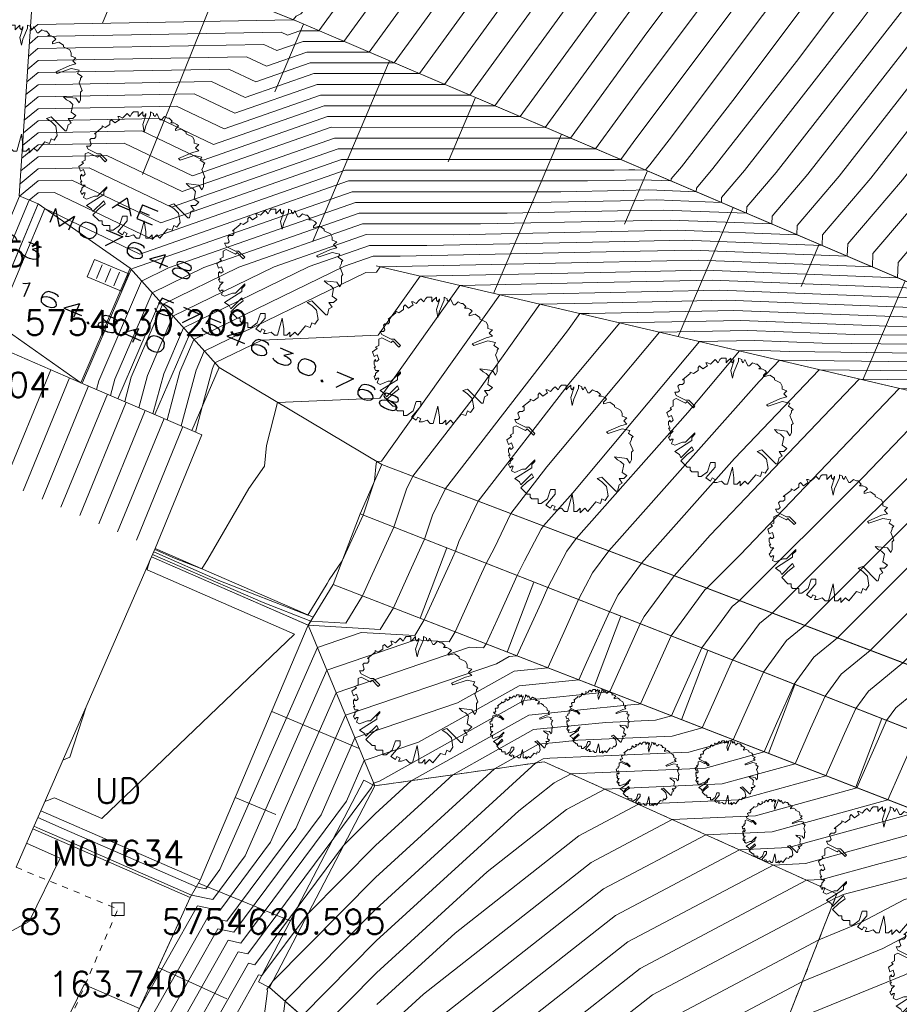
# Model space of a CAD drawing. Header units: metres. Extents: x 3490449 to 3490968, y 5754217 to 5754743.
# Tile 171 of 212: x 3490843 to 3490857, y 5754619 to 5754635. Entities that reach past the tile are written whole.
import ezdxf
from ezdxf.enums import TextEntityAlignment as Align

# ---------------------------------------------------------------- set-up
doc = ezdxf.new("R2010")
doc.units = ezdxf.units.M
doc.header["$LTSCALE"] = 0.25
doc.linetypes.add('Kartierung-07$0$AUSGEZOGEN', pattern=[0])
doc.linetypes.add('Kartierung-07$0$STRICHLINIE', pattern=[19.05, 12.7, -6.35])
for name, color, linetype, lineweight, true_color in [('Kartierung-07$0$$BOESCHUNG', 7, 'Continuous', 18, 0x82563a), ('Kartierung-07$0$$BRUCH', 7, 'Continuous', 18, 0x82563a), ('Kartierung-07$0$$HOEHEN_Haupt', 7, 'Continuous', 18, 0x82563a), ('Kartierung-07$0$$HOEHEN_Mittel', 7, 'Continuous', 18, 0x82563a), ('Kartierung-07$0$$P_INF_FL', 7, 'Kartierung-07$0$AUSGEZOGEN', 18, 0x82563a), ('Kartierung-07$0$$P_INF_H', 7, 'Kartierung-07$0$AUSGEZOGEN', 18, 0x82563a), ('Kartierung-07$0$$P_INF_NR', 7, 'Kartierung-07$0$AUSGEZOGEN', 18, 0x82563a), ('Kartierung-07$0$$P_INF_X', 7, 'Kartierung-07$0$AUSGEZOGEN', 18, 0x82563a), ('Kartierung-07$0$$P_INF_Y', 7, 'Continuous', 18, 0x82563a), ('Kartierung-07$0$$PKT_AE', 7, 'Continuous', 18, 0x82563a), ('Kartierung-07$0$$PKT_RF', 7, 'Continuous', 18, 0x82563a), ('Kartierung-07$0$$PKT_UD', 7, 'Continuous', 18, 0x82563a), ('Kartierung-07$0$B_Bau', 7, 'Continuous', 18, 0x82563a), ('Kartierung-07$0$B_Befestigt', 7, 'Continuous', 18, 0x82563a), ('Kartierung-07$0$B_Boeschung_UK', 7, 'Continuous', 18, 0x82563a), ('Kartierung-07$0$B_Hecke', 7, 'Continuous', 18, 0x82563a), ('Kartierung-07$0$B_Mauer', 7, 'Kartierung-07$0$AUSGEZOGEN', 18, 0x82563a), ('Kartierung-07$0$B_Nutzungsgrenze', 7, 'Kartierung-07$0$STRICHLINIE', 18, 0x82563a), ('Kartierung-07$0$B_Ueberdachung', 7, 'Kartierung-07$0$STRICHLINIE', 18, 0x82563a), ('Kartierung-07$0$B_Zaun', 7, 'Kartierung-07$0$AUSGEZOGEN', 18, 0x82563a), ('Kartierung-07$0$Hilfe_DGM', 7, 'Continuous', 18, 0x82563a), ('Kartierung-07$0$SYM_AE', 7, 'Kartierung-07$0$AUSGEZOGEN', 18, 0x82563a), ('Kartierung-07$0$SYM_RF', 7, 'Kartierung-07$0$AUSGEZOGEN', 18, 0x82563a), ('Kartierung-07$0$SYM_UD', 7, 'Kartierung-07$0$AUSGEZOGEN', 18, 0x82563a)]:
    doc.layers.add(name, color=color, linetype=linetype, lineweight=lineweight, true_color=true_color)
doc.styles.add('Kartierung-07$0$STANDARD', font='romans.shx', dxfattribs={"width": 0.8})

# ---------------------------------------------------------------- blocks, each defined once
blk = doc.blocks.new('Kartierung-07$0$PKT_UD')
at = {"layer": 'Kartierung-07$0$SYM_UD'}
for p, q in [((0.1, 0.1), (-0.1, 0.1)), ((-0.1, 0.1), (-0.1, -0.1)), ((0.1, -0.1), (0.1, 0.1)), ((-0.1, -0.1), (0.1, -0.1))]:
    blk.add_line(p, q, dxfattribs=at)
blk.add_circle((0, 0), 0.0001, dxfattribs=at)
at = {"layer": 'Kartierung-07$0$$P_INF_FL', "style": 'Kartierung-07$0$STANDARD'}
blk.add_attdef('CODE', text='', height=0.8, dxfattribs=at).set_placement((0, 1.7), align=Align.CENTER)
at = {"layer": 'Kartierung-07$0$$P_INF_H', "style": 'Kartierung-07$0$STANDARD'}
blk.add_attdef('H', text='', height=0.8, dxfattribs=at).set_placement((0, -1.4), align=Align.CENTER)
at = {"layer": 'Kartierung-07$0$$P_INF_NR', "style": 'Kartierung-07$0$STANDARD'}
blk.add_attdef('NR', text='', height=0.8, dxfattribs=at).set_placement((0, 0.7), align=Align.CENTER)
at = {"layer": 'Kartierung-07$0$$P_INF_X', "style": 'Kartierung-07$0$STANDARD'}
blk.add_attdef('X', text='', height=0.8, dxfattribs=at).set_placement((-0.9, -0.4), align=Align.RIGHT)
blk.add_attdef('Y', (0.7, -0.4), '', height=0.8, dxfattribs=at)
blk = doc.blocks.new('Kartierung-07$0$PKT_AE')
at = {"layer": 'Kartierung-07$0$SYM_AE'}
for p, q in [((-0.25, 0.25), (-0.25, -0.25)), ((0.25, 0.25), (-0.25, 0.25)), ((-0.125, 0.2), (-0.125, -0.2)), ((0, 0.2), (0, -0.2)), ((0.125, 0.2), (0.125, -0.2)), ((0.25, -0.25), (0.25, 0.25)), ((-0.25, -0.25), (0.25, -0.25))]:
    blk.add_line(p, q, dxfattribs=at)
at = {"layer": 'Kartierung-07$0$$P_INF_FL', "style": 'Kartierung-07$0$STANDARD'}
blk.add_attdef('CODE', text='', height=0.8, dxfattribs=at).set_placement((0, 1.7), align=Align.CENTER)
at = {"layer": 'Kartierung-07$0$$P_INF_H', "style": 'Kartierung-07$0$STANDARD'}
blk.add_attdef('H', text='', height=0.8, dxfattribs=at).set_placement((0, -1.4), align=Align.CENTER)
at = {"layer": 'Kartierung-07$0$$P_INF_NR', "style": 'Kartierung-07$0$STANDARD'}
blk.add_attdef('NR', text='', height=0.8, dxfattribs=at).set_placement((0, 0.7), align=Align.CENTER)
at = {"layer": 'Kartierung-07$0$$P_INF_X', "style": 'Kartierung-07$0$STANDARD'}
blk.add_attdef('X', text='', height=0.8, dxfattribs=at).set_placement((-0.9, -0.4), align=Align.RIGHT)
blk.add_attdef('Y', (0.7, -0.4), '', height=0.8, dxfattribs=at)
blk = doc.blocks.new('Kartierung-07$0$PKT_RF')
at = {"layer": 'Kartierung-07$0$SYM_RF'}
blk.add_circle((0, 0), 0.15, dxfattribs=at)
at = {"layer": 'Kartierung-07$0$$P_INF_FL', "style": 'Kartierung-07$0$STANDARD'}
blk.add_attdef('CODE', text='', height=0.8, dxfattribs=at).set_placement((0, 1.7), align=Align.CENTER)
at = {"layer": 'Kartierung-07$0$$P_INF_H', "style": 'Kartierung-07$0$STANDARD'}
blk.add_attdef('H', text='', height=0.8, dxfattribs=at).set_placement((0, -1.4), align=Align.CENTER)
at = {"layer": 'Kartierung-07$0$$P_INF_NR', "style": 'Kartierung-07$0$STANDARD'}
blk.add_attdef('NR', text='', height=0.8, dxfattribs=at).set_placement((0, 0.7), align=Align.CENTER)
at = {"layer": 'Kartierung-07$0$$P_INF_X', "style": 'Kartierung-07$0$STANDARD'}
blk.add_attdef('X', text='', height=0.8, dxfattribs=at).set_placement((-0.9, -0.4), align=Align.RIGHT)
blk.add_attdef('Y', (0.7, -0.4), '', height=0.8, dxfattribs=at)
blk = doc.blocks.new('Kartierung-07$0$Hecke')
at = {"layer": 'Kartierung-07$0$B_Hecke'}
blk.add_lwpolyline([(-0.4471, -0.197), (-0.4721, -0.1845), (-0.4596, -0.147), (-0.4721, -0.147), (-0.4846, -0.1595), (-0.4971, -0.1345), (-0.4846, -0.122), (-0.4846, -0.1095), (-0.4596, -0.0845), (-0.4846, -0.0845), (-0.4971, -0.0595), (-0.4846, -0.0595), (-0.4971, -0.0345), (-0.4971, -0.0095), (-0.4846, 0.003), (-0.4846, -0.0095), (-0.4721, -0.0095), (-0.4596, 0.003), (-0.4721, 0.0405), (-0.4971, 0.028), (-0.5096, 0.0655), (-0.4721, 0.0905), (-0.4846, 0.103), (-0.4596, 0.1155), (-0.4596, 0.1405), (-0.4596, 0.1655), (-0.4346, 0.178), (-0.3596, 0.1405), (-0.3471, 0.153), (-0.2971, 0.103), (-0.2846, 0.1155), (-0.3346, 0.1655), (-0.3596, 0.1655), (-0.4346, 0.203), (-0.4471, 0.228), (-0.4221, 0.228), (-0.4096, 0.2405), (-0.4221, 0.278), (-0.4096, 0.2905), (-0.3846, 0.2905), (-0.3721, 0.303), (-0.3721, 0.328), (-0.3846, 0.328), (-0.3221, 0.378), (-0.3221, 0.3905), (-0.2971, 0.378), (-0.2596, 0.403), (-0.2596, 0.428), (-0.2471, 0.4405), (-0.2221, 0.4155), (-0.1846, 0.4405), (-0.1971, 0.4655), (-0.1846, 0.4655), (-0.1596, 0.453), (-0.1346, 0.478), (-0.1221, 0.4905), (-0.0971, 0.4655), (-0.0846, 0.4905), (-0.0721, 0.503), (-0.0346, 0.503), (-0.0346, 0.4655), (-0.0221, 0.478), (0.0029, 0.503), (0.0029, 0.478), (0.0154, 0.4655), (0.0279, 0.4905), (0.0279, 0.478), (0.0029, 0.403), (0.0154, 0.3405), (0.0279, 0.3905), (0.0654, 0.478), (0.0654, 0.503), (0.0904, 0.4905), (0.0904, 0.478), (0.1029, 0.4655), (0.1154, 0.4905), (0.1279, 0.4655), (0.1404, 0.4405), (0.1529, 0.4405), (0.1779, 0.4655), (0.2029, 0.453), (0.2154, 0.453), (0.2404, 0.428), (0.2279, 0.4155), (0.2529, 0.4155), (0.2779, 0.403), (0.2904, 0.3905), (0.2654, 0.3655), (0.2654, 0.353), (0.3154, 0.3655), (0.3529, 0.3405), (0.3529, 0.328), (0.4029, 0.303), (0.4154, 0.278), (0.4154, 0.253), (0.4529, 0.2405), (0.4279, 0.2155), (0.4529, 0.1905), (0.4029, 0.178), (0.2904, 0.128), (0.3029, 0.1155), (0.4154, 0.153), (0.4779, 0.1405), (0.4654, 0.1155), (0.5029, 0.0905), (0.4904, 0.078), (0.4904, 0.0655), (0.4779, 0.0405), (0.5029, -0.022), (0.4904, -0.0345), (0.4904, -0.097), (0.4779, -0.122), (0.4529, -0.0845), (0.3529, -0.072), (0.3779, -0.097), (0.4029, -0.1095), (0.4279, -0.1345), (0.4154, -0.197), (0.4529, -0.222), (0.4279, -0.247), (0.3904, -0.247), (0.4154, -0.2845), (0.3904, -0.297), (0.3779, -0.347), (0.3654, -0.347), (0.2529, -0.2345), (0.2154, -0.247), (0.2529, -0.272), (0.2904, -0.3095), (0.3029, -0.3845), (0.2779, -0.422), (0.2529, -0.4095), (0.2404, -0.447), (0.2029, -0.4345), (0.1404, -0.5095), (0.1154, -0.4845), (0.0779, -0.522), (0.0779, -0.4845), (0.0529, -0.5095), (0.0279, -0.5095), (0.0279, -0.4595), (0.0154, -0.372), (-0.0221, -0.5095), (-0.0471, -0.5095), (-0.0721, -0.4845), (-0.1096, -0.497), (-0.1346, -0.497), (-0.1221, -0.472), (-0.1471, -0.4595), (-0.1596, -0.4845), (-0.1971, -0.4595), (-0.1221, -0.372), (-0.1221, -0.3345), (-0.1596, -0.3345), (-0.1846, -0.4095), (-0.2346, -0.447), (-0.2596, -0.447), (-0.2596, -0.4095), (-0.3096, -0.4095), (-0.3221, -0.397), (-0.3221, -0.372), (-0.3471, -0.372), (-0.3971, -0.322), (-0.3471, -0.272), (-0.2971, -0.2345), (-0.3096, -0.2095), (-0.3971, -0.297), (-0.4096, -0.272), (-0.4471, -0.247), (-0.3096, -0.1595), (-0.3096, -0.1345), (-0.2846, -0.1095), (-0.2846, -0.097), (-0.3596, -0.172), (-0.3846, -0.172), (-0.4471, -0.197)], dxfattribs=at)

msp = doc.modelspace()

# ---------------------------------------------------------------- linework, layer by layer
at = {"layer": 'Kartierung-07$0$$BOESCHUNG', "ltscale": 0.02}
for p, q in [((3490844.383, 5754635.922), (3490843.936, 5754634.815)), ((3490845.774, 5754635.361), (3490844.574, 5754632.385)), ((3490847.164, 5754634.798), (3490846.701, 5754633.712)), ((3490848.544, 5754634.21), (3490847.31, 5754631.318)), ((3490849.923, 5754633.621), (3490849.482, 5754632.587)), ((3490851.303, 5754633.032), (3490850.214, 5754630.479)), ((3490852.683, 5754632.444), (3490852.318, 5754631.588)), ((3490854.062, 5754631.855), (3490853.179, 5754629.784)), ((3490855.442, 5754631.266), (3490855.153, 5754630.589)), ((3490856.822, 5754630.678), (3490856.144, 5754629.089)), ((3490846.653, 5754623.77), (3490848.056, 5754623.175)), ((3490846.067, 5754622.389), (3490846.716, 5754622.114)), ((3490845.475, 5754621.011), (3490846.949, 5754620.406)), ((3490844.829, 5754619.659), (3490845.928, 5754619.158))]:
    msp.add_line(p, q, dxfattribs=at)
at = {"layer": 'Kartierung-07$0$$BRUCH', "ltscale": 0.02}
for p, q in [((3490847.052, 5754634.846), (3490842.895, 5754636.522)), ((3490857.773, 5754630.272), (3490847.052, 5754634.846)), ((3490842.124, 5754630.071), (3490842.902, 5754631.913)), ((3490842.598, 5754632.042), (3490842.902, 5754631.913)), ((3490842.902, 5754631.913), (3490844.38, 5754630.881)), ((3490843.589, 5754629.044), (3490844.38, 5754630.881)), ((3490845.806, 5754629.286), (3490844.38, 5754630.881)), ((3490860.873, 5754627.981), (3490848.328, 5754630.921)), ((3490845.37, 5754628.276), (3490845.806, 5754629.286)), ((3490845.806, 5754629.286), (3490848.417, 5754627.733)), ((3490843.589, 5754629.044), (3490845.37, 5754628.276)), ((3490845.37, 5754628.276), (3490845.528, 5754628.208)), ((3490845.528, 5754628.208), (3490844.781, 5754626.385)), ((3490848.417, 5754627.733), (3490848.069, 5754626.94)), ((3490858.47, 5754623.909), (3490848.417, 5754627.733)), ((3490848.069, 5754626.94), (3490847.636, 5754625.805)), ((3490848.069, 5754626.94), (3490857.809, 5754623.119)), ((3490844.781, 5754626.385), (3490847.316, 5754625.279)), ((3490847.238, 5754625.151), (3490844.722, 5754626.249)), ((3490847.316, 5754625.279), (3490847.636, 5754625.805)), ((3490847.636, 5754625.805), (3490857.401, 5754622.018)), ((3490847.316, 5754625.279), (3490847.238, 5754625.151)), ((3490847.238, 5754625.151), (3490845.503, 5754621.058)), ((3490847.238, 5754625.151), (3490848.305, 5754622.574)), ((3490848.305, 5754622.574), (3490851.027, 5754622.96)), ((3490851.027, 5754622.96), (3490855.726, 5754620.84)), ((3490848.305, 5754622.574), (3490846.618, 5754619.339)), ((3490845.503, 5754621.058), (3490842.943, 5754622.175)), ((3490845.342, 5754620.784), (3490842.817, 5754621.886)), ((3490845.503, 5754621.058), (3490845.342, 5754620.784)), ((3490855.726, 5754620.84), (3490854.023, 5754616.516)), ((3490845.342, 5754620.784), (3490843.588, 5754616.939)), ((3490848.353, 5754617.818), (3490846.618, 5754619.339))]:
    msp.add_line(p, q, dxfattribs=at)
at = {"layer": 'Kartierung-07$0$$HOEHEN_Haupt', "ltscale": 0.02}
for points in [[(3490842.72, 5754633.873), (3490842.899, 5754634.021), (3490845.965, 5754634.078), (3490846.395, 5754633.872), (3490847.269, 5754634.177), (3490848.619, 5754634.177), (3490852.989, 5754640.189), (3490853.365, 5754640.615)], [(3490855.413, 5754639.779), (3490852.897, 5754636.422), (3490850.639, 5754633.316), (3490847.549, 5754633.316), (3490845.549, 5754632.616), (3490844.564, 5754633.087), (3490842.9, 5754633.057), (3490842.652, 5754632.851)], [(3490841.981, 5754630.132), (3490842.391, 5754631.104), (3490842.758, 5754631.974), (3490842.902, 5754632.092), (3490843.163, 5754632.097), (3490844.703, 5754631.361), (3490847.829, 5754632.454), (3490852.151, 5754632.454), (3490852.385, 5754632.459), (3490852.482, 5754632.461), (3490852.659, 5754632.454), (3490852.66, 5754632.468), (3490852.722, 5754632.541), (3490853.035, 5754632.943), (3490857.528, 5754638.936)], [(3490844.291, 5754628.741), (3490844.291, 5754628.741), (3490844.395, 5754629.132), (3490844.898, 5754630.301), (3490846.125, 5754630.899), (3490848.11, 5754631.593), (3490850.003, 5754631.593), (3490852.158, 5754631.637), (3490853.049, 5754631.655), (3490854.679, 5754631.592), (3490854.684, 5754631.72), (3490855.257, 5754632.39), (3490858.142, 5754636.089), (3490859.643, 5754638.092)], [(3490844.638, 5754617.771), (3490845.95, 5754620.096), (3490846.156, 5754620.051), (3490847.85, 5754622.328), (3490848.137, 5754622.981), (3490849.007, 5754623.277), (3490850.622, 5754624.179), (3490851.581, 5754624.275), (3490851.708, 5754624.556), (3490852.074, 5754625.369), (3490852.215, 5754625.642), (3490852.588, 5754626.146), (3490854.084, 5754627.83), (3490855.443, 5754629.253), (3490857.888, 5754629.224), (3490858.002, 5754629.223), (3490859.835, 5754629.199), (3490860.165, 5754629.662), (3490860.13, 5754630.258), (3490860.77, 5754630.947), (3490861.233, 5754631.866), (3490861.785, 5754632.962), (3490862.595, 5754634.417), (3490863.526, 5754636.041)], [(3490860.541, 5754635.765), (3490857.792, 5754632.24), (3490856.709, 5754630.972), (3490856.698, 5754630.73), (3490853.616, 5754630.85), (3490851.931, 5754630.815), (3490849.033, 5754630.756), (3490848.359, 5754629.808), (3490846.491, 5754629.73), (3490845.737, 5754629.363), (3490845.699, 5754629.274), (3490845.535, 5754628.659), (3490845.535, 5754628.657), (3490845.43, 5754628.25)], [(3490842.895, 5754622.066), (3490843.32, 5754621.88), (3490843.32, 5754621.88), (3490843.65, 5754621.736), (3490844.021, 5754621.574), (3490844.647, 5754621.301), (3490845.442, 5754620.954), (3490845.591, 5754620.922), (3490845.82, 5754621.229), (3490847.385, 5754624.795), (3490848.09, 5754625.035), (3490848.947, 5754624.986), (3490849.1, 5754625.237), (3490849.504, 5754626.126), (3490849.602, 5754626.339), (3490849.654, 5754626.497), (3490849.965, 5754627.144), (3490851.447, 5754629.06), (3490852.238, 5754630.005), (3490854.183, 5754630.045), (3490856.541, 5754629.953), (3490857.81, 5754629.938)], [(3490846.593, 5754616.995), (3490846.867, 5754619.121), (3490848.325, 5754620.594), (3490850.894, 5754622.941), (3490851.011, 5754623.007), (3490851.076, 5754623.013), (3490851.117, 5754623.017), (3490853.349, 5754623.116), (3490854.062, 5754623.313), (3490854.213, 5754623.658), (3490854.546, 5754624.399), (3490854.919, 5754624.908), (3490855.212, 5754625.148), (3490858.027, 5754627.955)], [(3490866.095, 5754623.46), (3490863.291, 5754623.171), (3490863.129, 5754623.37), (3490862.854, 5754623.367), (3490862.425, 5754623.265), (3490861.636, 5754623.076), (3490860.747, 5754623.061), (3490860.029, 5754622.813), (3490859.873, 5754622.615), (3490859.668, 5754622.377), (3490859.648, 5754622.376), (3490859.638, 5754622.38), (3490859.633, 5754622.336), (3490858.52, 5754621.965), (3490858.257, 5754621.667), (3490858.307, 5754621.472), (3490858.316, 5754621.142), (3490856.809, 5754620.748), (3490856.112, 5754620.38), (3490855.436, 5754620.104), (3490852.964, 5754618.794)], [(3490848.578, 5754618.25), (3490851.976, 5754620.92), (3490853.62, 5754621.79), (3490854.684, 5754621.837), (3490856.543, 5754622.351), (3490856.937, 5754623.25)]]:
    msp.add_lwpolyline(points, dxfattribs=at)
at = {"layer": 'Kartierung-07$0$$HOEHEN_Mittel', "ltscale": 0.02}
for points in [[(3490842.774, 5754634.69), (3490842.898, 5754634.792), (3490846.997, 5754634.868), (3490847.044, 5754634.93), (3490847.12, 5754634.965), (3490852.616, 5754641.19)], [(3490842.747, 5754634.281), (3490842.898, 5754634.406), (3490846.525, 5754634.474), (3490846.734, 5754634.374), (3490847.157, 5754634.522), (3490847.811, 5754634.522), (3490849.928, 5754637.435), (3490852.991, 5754640.903)], [(3490842.76, 5754634.485), (3490842.898, 5754634.599), (3490846.805, 5754634.672), (3490846.903, 5754634.625), (3490847.101, 5754634.694), (3490847.407, 5754634.694), (3490848.398, 5754636.058), (3490852.803, 5754641.046)], [(3490842.733, 5754634.077), (3490842.899, 5754634.214), (3490846.245, 5754634.276), (3490846.565, 5754634.123), (3490847.213, 5754634.35), (3490848.215, 5754634.35), (3490851.459, 5754638.812), (3490853.178, 5754640.759)], [(3490853.722, 5754640.454), (3490853.338, 5754639.941), (3490849.023, 5754634.005), (3490847.325, 5754634.005), (3490846.226, 5754633.621), (3490845.685, 5754633.88), (3490842.899, 5754633.828), (3490842.706, 5754633.668)], [(3490854.145, 5754640.285), (3490853.227, 5754639.062), (3490849.427, 5754633.833), (3490847.381, 5754633.833), (3490846.057, 5754633.369), (3490845.404, 5754633.682), (3490842.899, 5754633.635), (3490842.692, 5754633.464)], [(3490854.568, 5754640.116), (3490853.117, 5754638.182), (3490849.831, 5754633.66), (3490847.437, 5754633.661), (3490845.888, 5754633.118), (3490845.124, 5754633.483), (3490842.9, 5754633.442), (3490842.679, 5754633.26)], [(3490854.99, 5754639.948), (3490853.007, 5754637.302), (3490850.235, 5754633.488), (3490847.493, 5754633.488), (3490845.719, 5754632.867), (3490844.844, 5754633.285), (3490842.9, 5754633.249), (3490842.665, 5754633.055)], [(3490855.836, 5754639.61), (3490852.786, 5754635.542), (3490851.043, 5754633.143), (3490847.605, 5754633.144), (3490845.38, 5754632.365), (3490844.283, 5754632.889), (3490842.901, 5754632.864), (3490842.638, 5754632.647)], [(3490856.259, 5754639.442), (3490852.676, 5754634.662), (3490851.447, 5754632.971), (3490847.661, 5754632.971), (3490845.211, 5754632.114), (3490844.003, 5754632.691), (3490842.901, 5754632.671), (3490842.625, 5754632.443)], [(3490856.682, 5754639.273), (3490852.566, 5754633.782), (3490851.851, 5754632.799), (3490847.717, 5754632.799), (3490845.042, 5754631.863), (3490843.723, 5754632.493), (3490842.901, 5754632.478), (3490842.611, 5754632.238)], [(3490857.105, 5754639.104), (3490852.456, 5754632.902), (3490852.255, 5754632.626), (3490847.773, 5754632.627), (3490844.872, 5754631.612), (3490843.443, 5754632.295), (3490842.901, 5754632.285), (3490842.604, 5754632.039), (3490841.842, 5754630.234), (3490841.826, 5754630.197)], [(3490842.229, 5754629.998), (3490842.229, 5754629.998), (3490842.285, 5754630.129), (3490843.008, 5754631.839), (3490844.534, 5754631.11), (3490847.885, 5754632.282), (3490851.721, 5754632.282), (3490852.339, 5754632.294), (3490852.595, 5754632.3), (3490853.063, 5754632.282), (3490853.064, 5754632.318), (3490853.229, 5754632.511), (3490854.057, 5754633.572), (3490857.951, 5754638.767)], [(3490843.609, 5754629.035), (3490843.609, 5754629.035), (3490843.612, 5754629.047), (3490844.395, 5754630.864), (3490844.431, 5754630.882), (3490847.942, 5754632.11), (3490851.292, 5754632.109), (3490852.294, 5754632.13), (3490852.708, 5754632.139), (3490853.467, 5754632.109), (3490853.469, 5754632.169), (3490853.736, 5754632.48), (3490855.078, 5754634.202), (3490858.374, 5754638.598)], [(3490843.837, 5754628.937), (3490843.837, 5754628.937), (3490843.873, 5754629.075), (3490844.563, 5754630.676), (3490844.996, 5754630.887), (3490847.998, 5754631.938), (3490850.862, 5754631.937), (3490852.249, 5754631.966), (3490852.822, 5754631.978), (3490853.871, 5754631.937), (3490853.874, 5754632.019), (3490854.243, 5754632.45), (3490856.099, 5754634.831), (3490858.797, 5754638.43)], [(3490844.064, 5754628.839), (3490844.064, 5754628.839), (3490844.134, 5754629.104), (3490844.731, 5754630.489), (3490845.56, 5754630.893), (3490848.054, 5754631.765), (3490850.433, 5754631.765), (3490852.203, 5754631.801), (3490852.935, 5754631.816), (3490854.275, 5754631.764), (3490854.279, 5754631.869), (3490854.75, 5754632.42), (3490857.12, 5754635.46), (3490859.22, 5754638.261)], [(3490844.518, 5754628.643), (3490844.518, 5754628.643), (3490844.656, 5754629.16), (3490845.066, 5754630.114), (3490846.69, 5754630.904), (3490848.166, 5754631.421), (3490849.574, 5754631.42), (3490852.113, 5754631.473), (3490853.162, 5754631.494), (3490855.083, 5754631.42), (3490855.089, 5754631.57), (3490855.764, 5754632.36), (3490859.163, 5754636.719), (3490860.066, 5754637.924)], [(3490844.745, 5754628.545), (3490844.745, 5754628.545), (3490844.917, 5754629.189), (3490845.234, 5754629.926), (3490847.255, 5754630.91), (3490848.222, 5754631.248), (3490849.144, 5754631.248), (3490852.067, 5754631.308), (3490853.275, 5754631.333), (3490855.487, 5754631.247), (3490855.494, 5754631.42), (3490856.271, 5754632.33), (3490860.184, 5754637.348), (3490860.489, 5754637.755)], [(3490844.972, 5754628.448), (3490844.972, 5754628.448), (3490845.177, 5754629.217), (3490845.402, 5754629.738), (3490847.82, 5754630.916), (3490848.278, 5754631.076), (3490848.715, 5754631.076), (3490852.022, 5754631.144), (3490853.389, 5754631.172), (3490855.891, 5754631.075), (3490855.899, 5754631.271), (3490856.778, 5754632.3), (3490860.673, 5754637.294)], [(3490845.2, 5754628.35), (3490845.2, 5754628.35), (3490845.438, 5754629.246), (3490845.569, 5754629.551), (3490848.161, 5754630.813), (3490848.331, 5754630.82), (3490848.392, 5754630.906), (3490851.977, 5754630.98), (3490853.502, 5754631.011), (3490856.295, 5754630.903), (3490856.304, 5754631.121), (3490857.285, 5754632.27), (3490860.607, 5754636.53)], [(3490844.154, 5754617.388), (3490845.786, 5754620.281), (3490846.043, 5754620.225), (3490847.444, 5754622.108), (3490847.986, 5754623.343), (3490849.633, 5754623.905), (3490850.544, 5754624.413), (3490851.085, 5754624.468), (3490851.342, 5754625.035), (3490851.579, 5754625.563), (3490851.802, 5754625.992), (3490852.064, 5754626.346), (3490854.477, 5754629.063), (3490854.802, 5754629.404), (3490857.872, 5754629.367), (3490858.015, 5754629.365), (3490859.554, 5754629.345), (3490859.976, 5754629.937), (3490859.949, 5754630.396), (3490860.665, 5754631.168), (3490861.039, 5754631.91), (3490861.486, 5754632.795), (3490862.482, 5754634.586), (3490863.308, 5754636.027)], [(3490861.802, 5754635.597), (3490860.893, 5754633.963), (3490860.344, 5754633.471), (3490859.313, 5754632.149), (3490857.924, 5754630.523), (3490857.916, 5754630.346), (3490857.869, 5754630.222), (3490857.778, 5754630.223), (3490857.594, 5754630.226), (3490853.956, 5754630.367), (3490851.795, 5754630.322), (3490850.956, 5754630.305), (3490849.87, 5754628.777), (3490848.915, 5754627.543), (3490848.815, 5754627.335), (3490848.613, 5754626.727), (3490848.238, 5754625.908), (3490848.107, 5754625.622), (3490847.841, 5754625.185), (3490847.278, 5754625.217), (3490846.514, 5754625.515), (3490844.739, 5754626.289), (3490844.739, 5754626.289)], [(3490861.263, 5754635), (3490860.41, 5754634.236), (3490858.806, 5754632.179), (3490857.519, 5754630.672), (3490857.506, 5754630.386), (3490853.842, 5754630.528), (3490851.841, 5754630.487), (3490850.315, 5754630.455), (3490848.416, 5754627.784), (3490848.337, 5754627.78), (3490848.329, 5754627.747), (3490848.301, 5754627.469), (3490848.118, 5754626.921), (3490847.78, 5754626.183), (3490847.572, 5754625.878), (3490847.54, 5754625.824), (3490847.231, 5754625.316), (3490845.804, 5754625.871), (3490844.756, 5754626.328), (3490844.756, 5754626.329)], [(3490860.476, 5754635.001), (3490858.299, 5754632.209), (3490857.114, 5754630.822), (3490857.102, 5754630.558), (3490853.729, 5754630.689), (3490851.886, 5754630.651), (3490849.674, 5754630.606), (3490848.387, 5754628.796), (3490846.745, 5754628.727), (3490846.567, 5754628.037), (3490846.534, 5754627.706), (3490846.286, 5754627.344), (3490845.624, 5754626.214), (3490845.53, 5754626.058), (3490845.093, 5754626.228), (3490844.773, 5754626.368), (3490844.773, 5754626.368)], [(3490847.413, 5754618.642), (3490848.335, 5754619.573), (3490850.108, 5754621.194), (3490851.383, 5754622.195), (3490851.999, 5754622.521), (3490853.883, 5754622.605), (3490855.054, 5754622.928), (3490855.303, 5754623.494), (3490855.535, 5754624.011), (3490855.795, 5754624.366), (3490856.261, 5754624.749), (3490858.17, 5754626.652), (3490859.019, 5754627.687), (3490859.931, 5754628.202), (3490860.865, 5754628.19), (3490861.019, 5754628.378), (3490861.235, 5754628.554), (3490861.418, 5754628.988), (3490861.4, 5754629.292), (3490861.502, 5754629.401), (3490862.12, 5754630.628), (3490862.724, 5754630.697), (3490863.85, 5754630.479), (3490865.166, 5754630.277)], [(3490844.722, 5754626.25), (3490844.722, 5754626.25), (3490847.224, 5754625.158), (3490847.239, 5754625.152), (3490848.394, 5754625.085), (3490848.604, 5754625.43), (3490848.871, 5754626.017), (3490849.107, 5754626.533), (3490849.235, 5754626.916), (3490849.44, 5754627.344), (3490851.4, 5754629.877), (3490851.597, 5754630.155), (3490851.75, 5754630.158), (3490854.069, 5754630.206), (3490857.067, 5754630.089)], [(3490842.834, 5754621.925), (3490842.927, 5754621.885), (3490842.927, 5754621.885), (3490843.681, 5754621.556), (3490843.762, 5754621.52), (3490845.19, 5754620.897), (3490845.364, 5754620.821), (3490845.704, 5754620.748), (3490846.226, 5754621.449), (3490847.536, 5754624.432), (3490848.959, 5754624.918), (3490849.499, 5754624.886), (3490849.596, 5754625.045), (3490850.022, 5754625.982), (3490850.096, 5754626.145), (3490850.226, 5754626.396), (3490850.49, 5754626.945), (3490851.071, 5754627.696), (3490852.879, 5754629.854), (3490854.296, 5754629.883), (3490856.014, 5754629.817), (3490857.825, 5754629.795)], [(3490843.211, 5754618.508), (3490843.642, 5754619.384), (3490844.527, 5754618.998), (3490845.46, 5754620.651), (3490845.817, 5754620.574), (3490846.632, 5754621.669), (3490847.686, 5754624.069), (3490849.828, 5754624.8), (3490850.052, 5754624.787), (3490850.092, 5754624.852), (3490850.269, 5754625.241), (3490850.591, 5754625.951), (3490850.712, 5754626.186), (3490850.975, 5754626.692), (3490851.014, 5754626.745), (3490851.485, 5754627.275), (3490853.52, 5754629.704), (3490854.409, 5754629.722), (3490855.488, 5754629.681), (3490857.841, 5754629.652)], [(3490843.67, 5754617.004), (3490845.623, 5754620.466), (3490845.93, 5754620.4), (3490847.038, 5754621.889), (3490847.836, 5754623.706), (3490850.26, 5754624.533), (3490850.466, 5754624.648), (3490850.588, 5754624.66), (3490850.976, 5754625.514), (3490851.085, 5754625.757), (3490851.388, 5754626.342), (3490851.539, 5754626.545), (3490853.334, 5754628.566), (3490854.161, 5754629.554), (3490854.523, 5754629.561), (3490854.961, 5754629.544), (3490857.857, 5754629.51)], [(3490848.34, 5754619.063), (3490849.598, 5754620.212), (3490851.58, 5754621.77), (3490852.539, 5754622.278), (3490854.15, 5754622.349), (3490855.55, 5754622.736), (3490855.848, 5754623.413), (3490856.029, 5754623.817), (3490856.233, 5754624.095), (3490856.786, 5754624.55), (3490858.241, 5754626), (3490859.366, 5754627.37), (3490860.572, 5754628.052), (3490860.87, 5754628.048), (3490861.07, 5754628.292), (3490861.35, 5754628.519), (3490861.586, 5754629.08), (3490861.582, 5754629.154), (3490861.607, 5754629.181), (3490861.756, 5754629.478), (3490863.078, 5754629.63), (3490863.554, 5754629.537), (3490864.191, 5754629.44), (3490864.971, 5754629.367)], [(3490845.122, 5754618.154), (3490846.113, 5754619.911), (3490846.269, 5754619.877), (3490848.256, 5754622.548), (3490848.287, 5754622.618), (3490848.38, 5754622.649), (3490850.7, 5754623.945), (3490852.063, 5754624.081), (3490852.077, 5754624.083), (3490852.089, 5754624.109), (3490852.568, 5754625.175), (3490852.629, 5754625.292), (3490853.113, 5754625.947), (3490853.691, 5754626.598), (3490856.084, 5754629.103), (3490857.903, 5754629.081)], [(3490843.609, 5754629.035), (3490843.609, 5754629.035)], [(3490845.606, 5754618.538), (3490846.277, 5754619.726), (3490846.382, 5754619.703), (3490847.805, 5754621.615), (3490848.31, 5754622.125), (3490848.892, 5754622.657), (3490850.778, 5754623.71), (3490851.816, 5754623.814), (3490852.469, 5754623.88), (3490852.548, 5754623.883), (3490852.573, 5754623.89), (3490852.578, 5754623.903), (3490853.063, 5754624.981), (3490853.606, 5754625.721), (3490853.638, 5754625.747), (3490854.175, 5754626.283), (3490856.726, 5754628.953), (3490857.919, 5754628.939)], [(3490846.09, 5754618.921), (3490846.44, 5754619.541), (3490846.495, 5754619.529), (3490847.237, 5754620.526), (3490848.315, 5754621.615), (3490849.559, 5754622.752), (3490850.856, 5754623.476), (3490851.57, 5754623.547), (3490852.018, 5754623.592), (3490852.815, 5754623.628), (3490853.069, 5754623.698), (3490853.123, 5754623.821), (3490853.557, 5754624.787), (3490854.043, 5754625.45), (3490854.162, 5754625.548), (3490856.153, 5754627.532), (3490857.367, 5754628.803)], [(3490848.346, 5754618.553), (3490849.088, 5754619.231), (3490851.778, 5754621.345), (3490853.079, 5754622.034), (3490854.417, 5754622.093), (3490856.046, 5754622.543), (3490856.392, 5754623.331), (3490856.524, 5754623.623), (3490856.671, 5754623.824), (3490857.31, 5754624.35), (3490858.312, 5754625.349), (3490859.712, 5754627.053), (3490860.828, 5754627.684), (3490860.953, 5754627.935), (3490860.984, 5754627.997), (3490861.038, 5754628.104), (3490861.121, 5754628.206), (3490861.365, 5754628.403), (3490861.469, 5754628.454), (3490861.652, 5754628.759), (3490863.05, 5754628.718), (3490863.259, 5754628.596), (3490864.211, 5754628.522), (3490864.648, 5754628.481)], [(3490846.269, 5754616.843), (3490846.583, 5754619.284), (3490846.577, 5754619.301), (3490846.574, 5754619.304), (3490846.603, 5754619.356), (3490846.608, 5754619.355), (3490846.669, 5754619.437), (3490848.32, 5754621.104), (3490850.226, 5754622.846), (3490850.934, 5754623.241), (3490851.323, 5754623.28), (3490851.568, 5754623.305), (3490853.082, 5754623.372), (3490853.565, 5754623.505), (3490853.668, 5754623.739), (3490854.051, 5754624.593), (3490854.481, 5754625.179), (3490854.687, 5754625.348), (3490857.955, 5754628.607)], [(3490864.898, 5754625.711), (3490864.062, 5754626.739), (3490862.998, 5754626.73), (3490862.7, 5754626.741), (3490862.182, 5754627), (3490861.444, 5754627.315), (3490861.243, 5754627.178), (3490860.746, 5754626.739), (3490860.659, 5754626.564), (3490860.405, 5754626.42), (3490858.455, 5754624.046), (3490858.36, 5754623.951), (3490857.546, 5754623.282), (3490857.512, 5754623.235), (3490857.482, 5754623.168), (3490857.039, 5754622.158), (3490854.951, 5754621.582), (3490854.16, 5754621.547), (3490852.173, 5754620.495), (3490848.673, 5754617.745)], [(3490847.14, 5754618.882), (3490848.33, 5754620.084), (3490850.619, 5754622.175), (3490851.185, 5754622.62), (3490851.459, 5754622.765), (3490853.616, 5754622.86), (3490854.558, 5754623.121), (3490854.758, 5754623.576), (3490855.04, 5754624.205), (3490855.357, 5754624.637), (3490855.736, 5754624.949), (3490858.098, 5754627.304)], [(3490844.702, 5754626.205), (3490844.653, 5754626.051), (3490844.649, 5754626.039), (3490847.017, 5754625.006), (3490843.924, 5754622.052), (3490843.57, 5754622.206), (3490843.165, 5754622.383), (3490843.007, 5754622.322)], [(3490849.245, 5754617.613), (3490852.371, 5754620.07), (3490854.7, 5754621.303), (3490855.219, 5754621.326), (3490857.193, 5754621.871), (3490857.477, 5754621.946), (3490857.476, 5754621.973), (3490857.472, 5754621.989), (3490858.262, 5754622.884), (3490858.344, 5754622.912), (3490858.357, 5754623.024), (3490858.716, 5754623.821), (3490858.895, 5754623.85), (3490858.95, 5754624.022), (3490860.514, 5754625.882), (3490860.799, 5754626.009), (3490861.121, 5754626.23), (3490861.547, 5754626.048), (3490862.434, 5754625.825), (3490862.693, 5754625.887), (3490863.829, 5754625.896), (3490864.496, 5754625.076)], [(3490849.816, 5754617.482), (3490852.568, 5754619.644), (3490855.24, 5754621.059), (3490855.486, 5754621.07), (3490856.421, 5754621.329), (3490857.756, 5754621.678), (3490857.753, 5754621.806), (3490857.733, 5754621.882), (3490858.348, 5754622.578), (3490858.774, 5754622.72), (3490858.842, 5754623.297), (3490859.027, 5754623.709), (3490859.433, 5754623.776), (3490859.558, 5754624.165), (3490860.281, 5754625.025), (3490860.619, 5754625.176), (3490860.798, 5754625.145), (3490861.337, 5754625.117), (3490862.168, 5754624.909), (3490862.746, 5754625.047), (3490863.595, 5754625.054), (3490864.094, 5754624.441), (3490866.006, 5754624.638)], [(3490843.67, 5754623.84), (3490843.412, 5754623.032), (3490843.298, 5754622.988)], [(3490853.161, 5754618.369), (3490855.172, 5754619.434), (3490856.463, 5754619.962), (3490857.793, 5754620.664), (3490858.596, 5754620.874), (3490858.584, 5754621.305), (3490858.518, 5754621.56), (3490858.606, 5754621.659), (3490858.992, 5754621.788), (3490859.149, 5754621.72), (3490859.536, 5754621.786), (3490859.644, 5754621.857), (3490859.736, 5754621.849), (3490861.084, 5754622.155), (3490861.37, 5754622.16), (3490862.865, 5754622.517), (3490862.895, 5754622.526), (3490862.94, 5754622.541), (3490866.14, 5754622.871)], [(3490854.909, 5754618.765), (3490856.814, 5754619.543), (3490858.777, 5754620.58), (3490858.876, 5754620.606), (3490858.871, 5754620.788), (3490859.321, 5754621.123), (3490859.541, 5754621.192), (3490859.632, 5754621.184), (3490859.797, 5754621.222), (3490861.104, 5754621.244), (3490861.866, 5754621.426), (3490862.657, 5754621.648), (3490863.816, 5754622.038), (3490866.184, 5754622.283)], [(3490841.372, 5754619.731), (3490841.372, 5754619.731), (3490841.936, 5754619.96), (3490842.756, 5754620.398), (3490843.257, 5754621.415), (3490842.715, 5754621.652), (3490842.715, 5754621.652)], [(3490850.388, 5754617.351), (3490852.766, 5754619.219), (3490855.7, 5754620.773), (3490855.761, 5754620.798), (3490855.824, 5754620.832), (3490858.036, 5754621.41)]]:
    msp.add_lwpolyline(points, dxfattribs=at)
at = {"layer": 'Kartierung-07$0$B_Bau', "ltscale": 0.02}
for p, q in [((3490842.598, 5754632.042, 164.935), (3490842.902, 5754631.913, 164.907)), ((3490843.589, 5754629.044, 163.959), (3490844.38, 5754630.881, 163.959)), ((3490844.183, 5754628.788, 163.959), (3490844.856, 5754630.349, 163.959)), ((3490844.777, 5754628.532, 163.959), (3490845.331, 5754629.818, 163.959)), ((3490845.37, 5754628.276, 163.959), (3490845.806, 5754629.286, 163.959))]:
    msp.add_line(p, q, dxfattribs=at)
for points in [[(3490842.124, 5754630.071), (3490842.902, 5754631.913)], [(3490845.806, 5754629.286), (3490844.38, 5754630.881)], [(3490845.528, 5754628.208), (3490845.37, 5754628.276), (3490843.589, 5754629.044), (3490841.98, 5754629.737)], [(3490843.103, 5754629.253), (3490842.361, 5754627.441)], [(3490843.406, 5754629.123), (3490842.663, 5754627.309)], [(3490843.709, 5754628.992), (3490842.966, 5754627.177)], [(3490844.013, 5754628.861), (3490843.268, 5754627.045)], [(3490844.316, 5754628.731), (3490843.571, 5754626.913)], [(3490844.619, 5754628.6), (3490843.873, 5754626.781)], [(3490844.922, 5754628.469), (3490844.176, 5754626.649)], [(3490845.225, 5754628.339), (3490844.478, 5754626.517)], [(3490845.528, 5754628.208), (3490844.781, 5754626.385)], [(3490848.069, 5754626.94), (3490847.636, 5754625.805)], [(3490848.069, 5754626.94), (3490857.809, 5754623.119)], [(3490847.316, 5754625.279), (3490844.781, 5754626.385)], [(3490849.465, 5754626.392), (3490849.035, 5754625.263)], [(3490847.238, 5754625.151), (3490844.722, 5754626.249)], [(3490847.636, 5754625.805), (3490857.401, 5754622.018), (3490857.809, 5754623.119)], [(3490850.862, 5754625.844), (3490850.433, 5754624.72)], [(3490852.258, 5754625.297), (3490851.832, 5754624.178)], [(3490853.655, 5754624.749), (3490853.23, 5754623.636)], [(3490855.051, 5754624.201), (3490854.629, 5754623.093)], [(3490856.448, 5754623.653), (3490856.027, 5754622.551)], [(3490845.503, 5754621.058), (3490842.943, 5754622.175)], [(3490845.342, 5754620.784), (3490842.817, 5754621.886)], [(3490845.503, 5754621.058), (3490845.342, 5754620.784)]]:
    msp.add_lwpolyline(points, dxfattribs=at)
at = {"layer": 'Kartierung-07$0$B_Befestigt', "ltscale": 0.02}
for points in [[(3490842.902, 5754631.913), (3490844.38, 5754630.881)], [(3490845.806, 5754629.286), (3490848.417, 5754627.733)], [(3490858.241, 5754622.958), (3490858.47, 5754623.909), (3490848.417, 5754627.733), (3490848.069, 5754626.94)], [(3490847.636, 5754625.805), (3490847.316, 5754625.279), (3490847.237, 5754625.149)], [(3490847.238, 5754625.151), (3490845.503, 5754621.058)], [(3490845.342, 5754620.784), (3490843.588, 5754616.939)]]:
    msp.add_lwpolyline(points, dxfattribs=at)
at = {"layer": 'Kartierung-07$0$B_Boeschung_UK', "ltscale": 0.02}
for points in [[(3490860.873, 5754627.981), (3490848.328, 5754630.921)], [(3490847.238, 5754625.151), (3490848.305, 5754622.574)], [(3490848.457, 5754612.56), (3490849.245, 5754614.601), (3490848.353, 5754617.818), (3490846.618, 5754619.339)]]:
    msp.add_lwpolyline(points, dxfattribs=at)
at = {"layer": 'Kartierung-07$0$B_Mauer', "ltscale": 0.02}
for points in [[(3490846.441, 5754619.431), (3490848.128, 5754622.666)], [(3490848.305, 5754622.574), (3490846.618, 5754619.339)], [(3490848.305, 5754622.574), (3490848.128, 5754622.666)], [(3490846.618, 5754619.339), (3490846.441, 5754619.431)]]:
    msp.add_lwpolyline(points, dxfattribs=at)
at = {"layer": 'Kartierung-07$0$B_Nutzungsgrenze', "ltscale": 0.02, "flags": 128}
msp.add_lwpolyline([(3490848.305, 5754622.574), (3490851.027, 5754622.96), (3490855.726, 5754620.84), (3490854.023, 5754616.516), (3490852.47, 5754614.862), (3490853.11, 5754613.501), (3490856.603, 5754612.761)], dxfattribs=at)
at = {"layer": 'Kartierung-07$0$B_Ueberdachung', "ltscale": 0.02, "flags": 128}
msp.add_lwpolyline([(3490842.547, 5754621.267), (3490844.183, 5754620.595), (3490841.746, 5754615.003), (3490838.729, 5754616.387)], dxfattribs=at)
at = {"layer": 'Kartierung-07$0$B_Zaun', "ltscale": 0.02}
msp.add_lwpolyline([(3490860.847, 5754628.672), (3490857.773, 5754630.272), (3490847.052, 5754634.846), (3490842.895, 5754636.522)], dxfattribs=at)
at = {"layer": 'Kartierung-07$0$Hilfe_DGM', "ltscale": 0.02}
for points in [[(3490842.598, 5754632.042), (3490842.895, 5754636.522), (3490846.186, 5754644.204), (3490851.249, 5754642.241), (3490853.417, 5754640.575), (3490860.705, 5754637.669), (3490862.952, 5754639.732), (3490865.977, 5754646.142), (3490868.626, 5754651.185), (3490869.922, 5754651.894), (3490871.486, 5754651.341), (3490872.856, 5754650.671), (3490869.152, 5754641.207), (3490870.839, 5754639.415), (3490872.988, 5754638.085), (3490870.331, 5754629.559), (3490875.081, 5754623.869), (3490875.297, 5754620.6), (3490882.316, 5754623.829), (3490889.489, 5754629.764), (3490894.966, 5754634.848)], [(3490842.547, 5754621.267), (3490842.817, 5754621.886), (3490842.943, 5754622.175), (3490844.722, 5754626.249), (3490844.781, 5754626.385), (3490845.528, 5754628.208), (3490845.37, 5754628.276), (3490843.589, 5754629.044), (3490842.124, 5754630.071)]]:
    msp.add_lwpolyline(points, dxfattribs=at)

# ---------------------------------------------------------------- block references
at = {"layer": 'Kartierung-07$0$$PKT_AE'}
ref = msp.add_blockref('Kartierung-07$0$PKT_AE', (3490844.023, 5754630.768, 164.84), dxfattribs=dict(at, xscale=1.199999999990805, yscale=0.5999999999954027, rotation=337.1580152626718))
ref.add_attrib('Y', '5754630.768', (3490844.704, 5754630.221, 164.84), dxfattribs={"layer": 'Kartierung-07$0$$P_INF_X', "height": 0.24, "rotation": 337.158, "style": 'Kartierung-07$0$STANDARD', "width": 2})
ref.add_attrib('X', '3490844.023', dxfattribs={"layer": 'Kartierung-07$0$$P_INF_X', "height": 0.24, "rotation": 337.158, "style": 'Kartierung-07$0$STANDARD', "width": 2}).set_placement((3490842.935, 5754630.966, 164.84), align=Align.RIGHT)
ref.add_attrib('H', '164.840', dxfattribs={"layer": 'Kartierung-07$0$$P_INF_H', "height": 0.24, "rotation": 337.158, "style": 'Kartierung-07$0$STANDARD', "width": 2}).set_placement((3490843.697, 5754629.994, 164.84), align=Align.CENTER)
ref.add_attrib('CODE', 'AE', dxfattribs={"layer": 'Kartierung-07$0$$P_INF_FL', "height": 0.24, "rotation": 337.158, "style": 'Kartierung-07$0$STANDARD', "width": 2}).set_placement((3490844.419, 5754631.708, 164.84), align=Align.CENTER)
ref.add_attrib('NR', 'M07648', dxfattribs={"layer": 'Kartierung-07$0$$P_INF_NR', "height": 0.24, "rotation": 337.158, "style": 'Kartierung-07$0$STANDARD', "width": 2}).set_placement((3490844.186, 5754631.155, 164.84), align=Align.CENTER)
at = {"layer": 'Kartierung-07$0$$PKT_RF'}
ref = msp.add_blockref('Kartierung-07$0$PKT_RF', (3490841.981, 5754630.209, 165.104), dxfattribs=at)
ref.add_attrib('Y', '5754630.209', (3490842.681, 5754629.809, 165.104), dxfattribs={"layer": 'Kartierung-07$0$$P_INF_Y', "height": 0.4, "style": 'Kartierung-07$0$STANDARD'})
ref.add_attrib('X', '3490841.981', dxfattribs={"layer": 'Kartierung-07$0$$P_INF_X', "height": 0.4, "style": 'Kartierung-07$0$STANDARD'}).set_placement((3490841.081, 5754629.809, 165.104), align=Align.RIGHT)
ref.add_attrib('H', '165.104', dxfattribs={"layer": 'Kartierung-07$0$$P_INF_H', "height": 0.4, "style": 'Kartierung-07$0$STANDARD'}).set_placement((3490841.981, 5754628.809, 165.104), align=Align.CENTER)
ref.add_attrib('CODE', 'RF', dxfattribs={"layer": 'Kartierung-07$0$$P_INF_FL', "height": 0.4, "style": 'Kartierung-07$0$STANDARD'}).set_placement((3490841.981, 5754631.909, 165.104), align=Align.CENTER)
ref.add_attrib('NR', 'M07651', dxfattribs={"layer": 'Kartierung-07$0$$P_INF_NR', "height": 0.4, "style": 'Kartierung-07$0$STANDARD'}).set_placement((3490841.981, 5754630.909, 165.104), align=Align.CENTER)
at = {"layer": 'Kartierung-07$0$$PKT_UD'}
ref = msp.add_blockref('Kartierung-07$0$PKT_UD', (3490844.183, 5754620.595, 163.74), dxfattribs=at)
ref.add_attrib('Y', '5754620.595', (3490844.883, 5754620.195, 163.74), dxfattribs={"layer": 'Kartierung-07$0$$P_INF_Y', "height": 0.4, "style": 'Kartierung-07$0$STANDARD'})
ref.add_attrib('X', '3490844.183', dxfattribs={"layer": 'Kartierung-07$0$$P_INF_X', "height": 0.4, "style": 'Kartierung-07$0$STANDARD'}).set_placement((3490843.283, 5754620.195, 163.74), align=Align.RIGHT)
ref.add_attrib('H', '163.740', dxfattribs={"layer": 'Kartierung-07$0$$P_INF_H', "height": 0.4, "style": 'Kartierung-07$0$STANDARD'}).set_placement((3490844.183, 5754619.195, 163.74), align=Align.CENTER)
ref.add_attrib('CODE', 'UD', dxfattribs={"layer": 'Kartierung-07$0$$P_INF_FL', "height": 0.4, "style": 'Kartierung-07$0$STANDARD'}).set_placement((3490844.183, 5754622.295, 163.74), align=Align.CENTER)
ref.add_attrib('NR', 'M07634', dxfattribs={"layer": 'Kartierung-07$0$$P_INF_NR', "height": 0.4, "style": 'Kartierung-07$0$STANDARD'}).set_placement((3490844.183, 5754621.295, 163.74), align=Align.CENTER)
at = {"layer": 'Kartierung-07$0$B_Hecke', "ltscale": 0.02, "xscale": 2, "yscale": 2, "zscale": 2}
for p in [(3490842.602, 5754633.779), (3490844.574, 5754632.385), (3490846.789, 5754630.826), (3490849.289, 5754629.411), (3490854.016, 5754628.435), (3490851.447, 5754627.999), (3490855.634, 5754626.561), (3490848.956, 5754623.964), (3490856.451, 5754621.232), (3490857.571, 5754619.533)]:
    msp.add_blockref('Kartierung-07$0$Hecke', p, dxfattribs=at)
at = {"layer": 'Kartierung-07$0$B_Hecke', "ltscale": 0.02}
for p in [(3490850.661, 5754623.531), (3490851.885, 5754623.62), (3490852.691, 5754622.774), (3490853.958, 5754622.794), (3490854.715, 5754621.853)]:
    msp.add_blockref('Kartierung-07$0$Hecke', p, dxfattribs=at)

doc.saveas('drawing.dxf')
